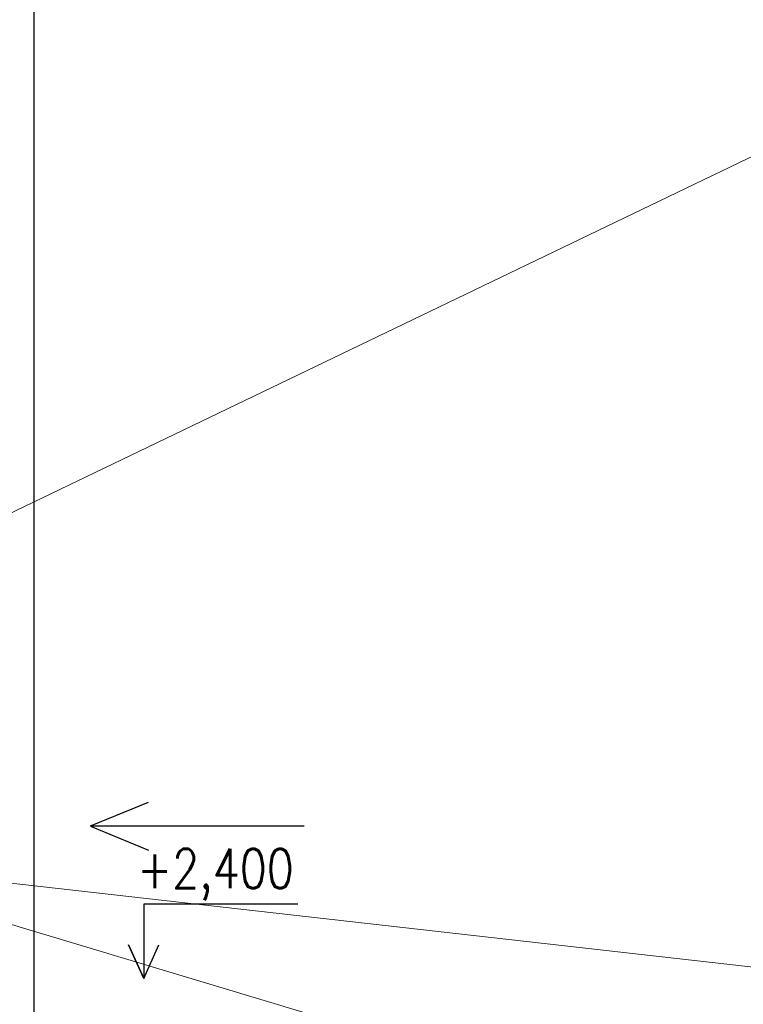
# Model space of a CAD drawing. Header units: millimetres. Extents: x 6491141 to 6692158, y 1846388 to 1929513.
# Tile 201 of 245: x 6570355 to 6572653, y 1888463 to 1891591. Entities that reach past the tile are written whole.
import ezdxf
from ezdxf.enums import TextEntityAlignment as Align

# ---------------------------------------------------------------- set-up
doc = ezdxf.new("R2010")
doc.units = ezdxf.units.MM
doc.layers.add('matrice', color=8, linetype='Continuous', transparency=0.4)
doc.layers.add('plyn_popis', color=7, linetype='Continuous', lineweight=18)
doc.layers.add('Robury', color=30, linetype='Continuous', lineweight=30)
doc.styles.add('KOTY', font='romans.shx', dxfattribs={"width": 0.85, "height": 50})

msp = doc.modelspace()

# ---------------------------------------------------------------- linework, layer by layer
at = {"layer": 'matrice'}
msp.add_line((6570400.1, 1891707.4), (6570400.1, 1885994.5), dxfattribs=at)
msp.add_lwpolyline([(6571238.3, 1888781.1), (6570749.1, 1888781.1), (6570749.1, 1888544.5), (6570701.2, 1888651.8), (6570749.1, 1888544.5), (6570797, 1888651.8)], dxfattribs=at)
at = {"layer": 'plyn_popis', "ltscale": 400}
for p, q in [((6569125.1, 1889444.5), (6573765.3, 1891678.4)), ((6573571.3, 1888480.6), (6570300.1, 1888851)), ((6570175.1, 1888762.3), (6573500.1, 1887763.9))]:
    msp.add_line(p, q, dxfattribs=at)
at = {"layer": 'Robury'}
for p, q in [((6570579.7, 1889029.5), (6570764.7, 1889105.2)), ((6570579.7, 1889029.5), (6571258.9, 1889029.5)), ((6570579.7, 1889028.2), (6570764.7, 1888952.5))]:
    msp.add_line(p, q, dxfattribs=at)

# ---------------------------------------------------------------- texts
at = {"layer": 'matrice', "style": 'KOTY', "width": 0.8}
msp.add_text('+2,400', height=125, dxfattribs=at).set_placement((6570976.7, 1888874.5), align=Align.MIDDLE)

doc.saveas('drawing.dxf')
